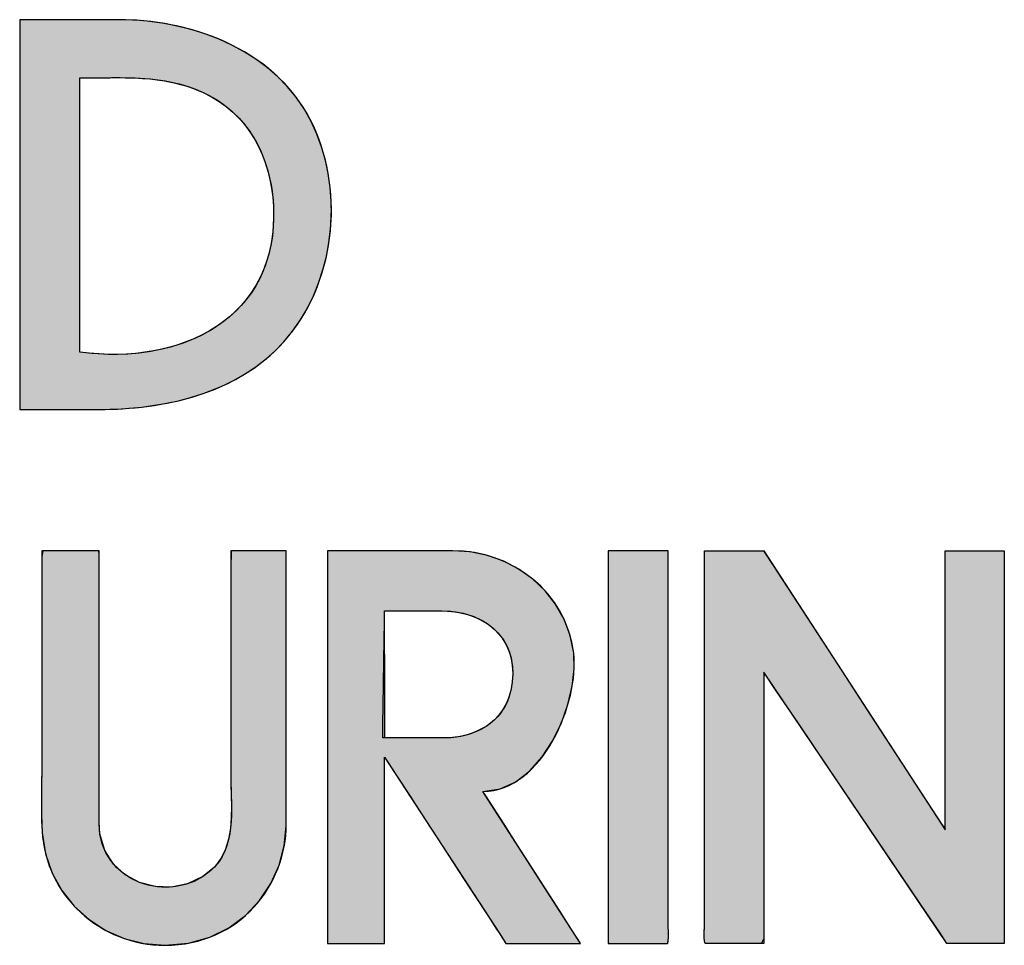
# Model space of a CAD drawing. Header units: inches. Extents: x 0 to 52.8, y -0.2 to 39.5.
# Tile 7 of 17: x 48.9 to 51.1, y 3 to 5. Entities that reach past the tile are written whole.
import ezdxf

# ---------------------------------------------------------------- set-up
doc = ezdxf.new("R2010")
doc.units = ezdxf.units.IN
doc.header["$MEASUREMENT"] = 0
doc.layers.add('Default', color=7, linetype='Continuous')

# ---------------------------------------------------------------- blocks, each defined once
blk = doc.blocks.new('block_2')
at = {"layer": 'Default', "linetype": 'Continuous'}
for points in [[(0.48348, 0.0069), (0.49641, 0.00805), (0.50815, 0.01135), (0.51863, 0.01652), (0.52775, 0.02332), (0.53543, 0.03147), (0.54159, 0.04072), (0.54614, 0.05081), (0.549, 0.06148), (0.55008, 0.07247), (0.55009, 0.07768), (0.55009, 0.09055), (0.55009, 0.10973), (0.55009, 0.13283), (0.55009, 0.15746), (0.55009, 0.18121), (0.55009, 0.2017), (0.55009, 0.21652), (0.55009, 0.22329), (0.54939, 0.22347), (0.54693, 0.22347), (0.54313, 0.22347), (0.5385, 0.22347), (0.53351, 0.22347), (0.52866, 0.22347), (0.52442, 0.22347), (0.52129, 0.22347), (0.51975, 0.22347), (0.51967, 0.21349), (0.51967, 0.19976), (0.51967, 0.18603), (0.51967, 0.1723), (0.51967, 0.15858), (0.51967, 0.14485), (0.51967, 0.13112), (0.51967, 0.11739), (0.51967, 0.10367), (0.51971, 0.09503), (0.51986, 0.08912), (0.51998, 0.08307), (0.5199, 0.07699), (0.51944, 0.07098), (0.51845, 0.06515), (0.51676, 0.0596), (0.51419, 0.05444), (0.51059, 0.04976), (0.50432, 0.04464), (0.49589, 0.04061), (0.48697, 0.03882), (0.478, 0.03913), (0.46943, 0.04143), (0.46167, 0.04559), (0.45517, 0.05149), (0.45037, 0.059), (0.4477, 0.06799), (0.44729, 0.07457), (0.44729, 0.08377), (0.44729, 0.10038), (0.44729, 0.12199), (0.44729, 0.14623), (0.44729, 0.17067), (0.44729, 0.19294), (0.44729, 0.21064), (0.44729, 0.22137), (0.44715, 0.22347), (0.44538, 0.22347), (0.44202, 0.22347), (0.43757, 0.22347), (0.43252, 0.22347), (0.42737, 0.22347), (0.42264, 0.22347), (0.41883, 0.22347), (0.41642, 0.22347), (0.41585, 0.22011), (0.41585, 0.20779), (0.41585, 0.19546), (0.41585, 0.18314), (0.41585, 0.17082), (0.41585, 0.1585), (0.41585, 0.14618), (0.41585, 0.13386), (0.41585, 0.12154), (0.41585, 0.11062), (0.41582, 0.10604), (0.41577, 0.10144), (0.4157, 0.09683), (0.41563, 0.09222), (0.41559, 0.0876), (0.41559, 0.08299), (0.41564, 0.07838), (0.41577, 0.07379), (0.41603, 0.06855), (0.41788, 0.05716), (0.42156, 0.04656), (0.42688, 0.03691), (0.43368, 0.02834), (0.44176, 0.02101), (0.45097, 0.01505), (0.4611, 0.01062), (0.472, 0.00785)], [(0.75986, 0.22347), (0.75952, 0.22347), (0.75855, 0.22347), (0.75703, 0.22347), (0.75506, 0.22347), (0.75272, 0.22347), (0.75009, 0.22347), (0.74727, 0.22347), (0.74432, 0.22347), (0.74135, 0.22347), (0.73844, 0.22347), (0.73567, 0.22347), (0.73313, 0.22347), (0.7309, 0.22347), (0.72907, 0.22347), (0.72773, 0.22347), (0.72696, 0.22347), (0.72681, 0.22321), (0.72681, 0.21955), (0.72681, 0.21198), (0.72681, 0.20106), (0.72681, 0.18734), (0.72681, 0.17139), (0.72681, 0.15376), (0.72681, 0.13502), (0.72681, 0.11571), (0.72681, 0.09641), (0.72681, 0.07766), (0.72681, 0.06004), (0.72681, 0.04409), (0.72681, 0.03037), (0.72681, 0.01944), (0.72681, 0.01187), (0.72681, 0.00821), (0.72811, 0.00795), (0.73007, 0.00795), (0.73203, 0.00795), (0.734, 0.00795), (0.73596, 0.00795), (0.73792, 0.00795), (0.73988, 0.00795), (0.74184, 0.00795), (0.7438, 0.00795), (0.74576, 0.00795), (0.74772, 0.00795), (0.74968, 0.00795), (0.75164, 0.00795), (0.75361, 0.00795), (0.75557, 0.00795), (0.75753, 0.00795), (0.75949, 0.00795), (0.75963, 0.00806), (0.75974, 0.00834), (0.75982, 0.00879), (0.75989, 0.00937), (0.75993, 0.01007), (0.75996, 0.01085), (0.75998, 0.01171), (0.75998, 0.0126), (0.75998, 0.01352), (0.75997, 0.01443), (0.75995, 0.01531), (0.75993, 0.01614), (0.75991, 0.01689), (0.75989, 0.01755), (0.75987, 0.01808), (0.75986, 0.01846), (0.75986, 0.02007), (0.75986, 0.02442), (0.75986, 0.02876), (0.75986, 0.03311), (0.75986, 0.03745), (0.75986, 0.0418), (0.75986, 0.04614), (0.75986, 0.05049), (0.75986, 0.05483), (0.75986, 0.05918), (0.75986, 0.06352), (0.75986, 0.06787), (0.75986, 0.07222), (0.75986, 0.07656), (0.75986, 0.08091), (0.75986, 0.08525), (0.75986, 0.0896), (0.75986, 0.09634), (0.75986, 0.10429), (0.75986, 0.11223), (0.75986, 0.12018), (0.75986, 0.12812), (0.75986, 0.13607), (0.75986, 0.14401), (0.75986, 0.15196), (0.75986, 0.1599), (0.75986, 0.16785), (0.75986, 0.17579), (0.75986, 0.18374), (0.75986, 0.19168), (0.75986, 0.19963), (0.75986, 0.20758), (0.75986, 0.21552)], [(0.77977, 0.22347), (0.77977, 0.20757), (0.77977, 0.19168), (0.77977, 0.17579), (0.77977, 0.1599), (0.77977, 0.144), (0.77977, 0.12811), (0.77977, 0.11222), (0.77977, 0.09633), (0.77977, 0.08524), (0.77977, 0.07655), (0.77977, 0.06786), (0.77977, 0.05917), (0.77977, 0.05048), (0.77977, 0.04179), (0.77977, 0.03309), (0.77977, 0.0244), (0.77977, 0.01844), (0.77975, 0.01753), (0.77971, 0.01613), (0.77967, 0.01442), (0.77966, 0.01259), (0.77969, 0.01084), (0.77976, 0.00935), (0.77991, 0.00832), (0.78015, 0.00793), (0.78401, 0.00793), (0.78787, 0.00793), (0.79172, 0.00793), (0.79558, 0.00793), (0.79944, 0.00793), (0.8033, 0.00793), (0.80716, 0.00793), (0.81102, 0.00793), (0.81231, 0.01064), (0.81231, 0.02342), (0.81231, 0.04392), (0.81231, 0.06906), (0.81231, 0.09574), (0.81231, 0.12087), (0.81231, 0.14137), (0.81231, 0.15415), (0.81278, 0.15616), (0.81922, 0.14664), (0.83157, 0.12837), (0.84775, 0.10444), (0.86566, 0.07793), (0.88323, 0.05194), (0.89837, 0.02955), (0.90898, 0.01385), (0.91298, 0.00793), (0.91423, 0.00793), (0.91755, 0.00793), (0.92228, 0.00793), (0.92777, 0.00793), (0.93338, 0.00793), (0.93844, 0.00793), (0.9423, 0.00793), (0.94431, 0.00793), (0.94446, 0.01185), (0.94446, 0.03035), (0.94446, 0.06002), (0.94446, 0.0964), (0.94446, 0.13501), (0.94446, 0.17138), (0.94446, 0.20105), (0.94446, 0.21955), (0.94431, 0.22347), (0.94222, 0.22347), (0.93823, 0.22347), (0.933, 0.22347), (0.92721, 0.22347), (0.92152, 0.22347), (0.91663, 0.22347), (0.9132, 0.22347), (0.91191, 0.22347), (0.91191, 0.21738), (0.91191, 0.20124), (0.91191, 0.17823), (0.91191, 0.1515), (0.91191, 0.12425), (0.91191, 0.09964), (0.91191, 0.08086), (0.91191, 0.07107), (0.9101, 0.07314), (0.90155, 0.08628), (0.88784, 0.10736), (0.87103, 0.1332), (0.85319, 0.16063), (0.83638, 0.18647), (0.82267, 0.20755), (0.81412, 0.22069), (0.81216, 0.22347), (0.81008, 0.22347), (0.80609, 0.22347), (0.80086, 0.22347), (0.79507, 0.22347), (0.78939, 0.22347), (0.78449, 0.22347), (0.78106, 0.22347)]]:
    blk.add_hatch(color=7, dxfattribs=at).paths.add_polyline_path(points)
h = blk.add_hatch(color=7, dxfattribs=at)
edge = h.paths.add_edge_path()
edge.add_spline(control_points=[(0.65814, 0.09132), (0.69081, 0.09132), (0.7112, 0.14076), (0.70795, 0.16715), (0.70388, 0.20069), (0.67434, 0.22347), (0.64133, 0.22347)], knot_values=[0, 0, 0, 0, 0.5, 0.5, 0.5, 1, 1, 1, 1], degree=3, periodic=0)
edge.add_spline(control_points=[(0.64133, 0.22347), (0.64133, 0.22347), (0.57265, 0.22347), (0.57265, 0.22347)], knot_values=[0, 0, 0, 0, 1, 1, 1, 1], degree=3, periodic=0)
edge.add_spline(control_points=[(0.57265, 0.22347), (0.57265, 0.22347), (0.57265, 0.00793), (0.57265, 0.00793)], knot_values=[0, 0, 0, 0, 1, 1, 1, 1], degree=3, periodic=0)
edge.add_spline(control_points=[(0.57265, 0.00793), (0.57265, 0.00793), (0.60413, 0.00793), (0.60413, 0.00793)], knot_values=[0, 0, 0, 0, 1, 1, 1, 1], degree=3, periodic=0)
edge.add_spline(control_points=[(0.60413, 0.00793), (0.60413, 0.00793), (0.60413, 0.11018), (0.60413, 0.11018)], knot_values=[0, 0, 0, 0, 1, 1, 1, 1], degree=3, periodic=0)
edge.add_spline(control_points=[(0.60413, 0.11018), (0.60413, 0.11018), (0.66732, 0.01311), (0.66732, 0.01311)], knot_values=[0, 0, 0, 0, 1, 1, 1, 1], degree=3, periodic=0)
edge.add_spline(control_points=[(0.66732, 0.01311), (0.66732, 0.01311), (0.67068, 0.00793), (0.67068, 0.00793)], knot_values=[0, 0, 0, 0, 1, 1, 1, 1], degree=3, periodic=0)
edge.add_spline(control_points=[(0.67068, 0.00793), (0.67068, 0.00793), (0.71164, 0.00793), (0.71164, 0.00793)], knot_values=[0, 0, 0, 0, 1, 1, 1, 1], degree=3, periodic=0)
edge.add_spline(control_points=[(0.71164, 0.00793), (0.71164, 0.00793), (0.65814, 0.09132), (0.65814, 0.09132)], knot_values=[0, 0, 0, 0, 1, 1, 1, 1], degree=3, periodic=0)
edge = h.paths.add_edge_path()
edge.add_spline(control_points=[(0.63555, 0.19042), (0.63555, 0.19042), (0.60413, 0.19042), (0.60413, 0.19042)], knot_values=[0, 0, 0, 0, 1, 1, 1, 1], degree=3, periodic=0)
edge.add_spline(control_points=[(0.60413, 0.19042), (0.60413, 0.19042), (0.60414, 0.1437), (0.60415, 0.12067)], knot_values=[0, 0, 0, 0, 1, 1, 1, 1], degree=3, periodic=0)
edge.add_spline(control_points=[(0.60415, 0.12067), (0.60992, 0.12067), (0.63661, 0.12067), (0.63661, 0.12067)], knot_values=[0, 0, 0, 0, 1, 1, 1, 1], degree=3, periodic=0)
edge.add_spline(control_points=[(0.63661, 0.12067), (0.65344, 0.12067), (0.66945, 0.12906), (0.67333, 0.14655), (0.67333, 0.14656), (0.67334, 0.14656), (0.67334, 0.14657), (0.67919, 0.17309), (0.66128, 0.19042), (0.63555, 0.19042)], knot_values=[0, 0, 0, 0, 0.333333, 0.333333, 0.333333, 0.666667, 0.666667, 0.666667, 1, 1, 1, 1], degree=3, periodic=0)
at = {"layer": 'Default', "color": 7, "linetype": 'Continuous'}
for points in [[(0.48348, 0.0069), (0.49641, 0.00805), (0.50815, 0.01135), (0.51863, 0.01652), (0.52775, 0.02332), (0.53543, 0.03147), (0.54159, 0.04072), (0.54614, 0.05081), (0.549, 0.06148), (0.55008, 0.07247), (0.55009, 0.07768), (0.55009, 0.09055), (0.55009, 0.10973), (0.55009, 0.13283), (0.55009, 0.15746), (0.55009, 0.18121), (0.55009, 0.2017), (0.55009, 0.21652), (0.55009, 0.22329), (0.54939, 0.22347), (0.54693, 0.22347), (0.54313, 0.22347), (0.5385, 0.22347), (0.53351, 0.22347), (0.52866, 0.22347), (0.52442, 0.22347), (0.52129, 0.22347), (0.51975, 0.22347), (0.51967, 0.21349), (0.51967, 0.19976), (0.51967, 0.18603), (0.51967, 0.1723), (0.51967, 0.15858), (0.51967, 0.14485), (0.51967, 0.13112), (0.51967, 0.11739), (0.51967, 0.10367), (0.51971, 0.09503), (0.51986, 0.08912), (0.51998, 0.08307), (0.5199, 0.07699), (0.51944, 0.07098), (0.51845, 0.06515), (0.51676, 0.0596), (0.51419, 0.05444), (0.51059, 0.04976), (0.50432, 0.04464), (0.49589, 0.04061), (0.48697, 0.03882), (0.478, 0.03913), (0.46943, 0.04143), (0.46167, 0.04559), (0.45517, 0.05149), (0.45037, 0.059), (0.4477, 0.06799), (0.44729, 0.07457), (0.44729, 0.08377), (0.44729, 0.10038), (0.44729, 0.12199), (0.44729, 0.14623), (0.44729, 0.17067), (0.44729, 0.19294), (0.44729, 0.21064), (0.44729, 0.22137), (0.44715, 0.22347), (0.44538, 0.22347), (0.44202, 0.22347), (0.43757, 0.22347), (0.43252, 0.22347), (0.42737, 0.22347), (0.42264, 0.22347), (0.41883, 0.22347), (0.41642, 0.22347), (0.41585, 0.22011), (0.41585, 0.20779), (0.41585, 0.19546), (0.41585, 0.18314), (0.41585, 0.17082), (0.41585, 0.1585), (0.41585, 0.14618), (0.41585, 0.13386), (0.41585, 0.12154), (0.41585, 0.11062), (0.41582, 0.10604), (0.41577, 0.10144), (0.4157, 0.09683), (0.41563, 0.09222), (0.41559, 0.0876), (0.41559, 0.08299), (0.41564, 0.07838), (0.41577, 0.07379), (0.41603, 0.06855), (0.41788, 0.05716), (0.42156, 0.04656), (0.42688, 0.03691), (0.43368, 0.02834), (0.44176, 0.02101), (0.45097, 0.01505), (0.4611, 0.01062), (0.472, 0.00785), (0.48348, 0.0069)], [(0.65814, 0.09132), (0.66756, 0.09273), (0.67617, 0.09667), (0.68392, 0.10271), (0.69072, 0.11041), (0.69651, 0.11934), (0.70123, 0.12906), (0.7048, 0.13913), (0.70715, 0.14913), (0.70823, 0.15861), (0.70795, 0.16715), (0.70599, 0.17688), (0.70263, 0.18589), (0.69801, 0.19411), (0.69225, 0.20146), (0.6855, 0.20789), (0.67787, 0.2133), (0.66951, 0.21764), (0.66055, 0.22083), (0.65111, 0.2228), (0.64133, 0.22347), (0.63941, 0.22347), (0.63419, 0.22347), (0.62649, 0.22347), (0.61715, 0.22347), (0.60699, 0.22347), (0.59682, 0.22347), (0.58748, 0.22347), (0.57979, 0.22347), (0.57457, 0.22347), (0.57265, 0.22347), (0.57265, 0.21744), (0.57265, 0.20105), (0.57265, 0.17691), (0.57265, 0.1476), (0.57265, 0.1157), (0.57265, 0.0838), (0.57265, 0.05449), (0.57265, 0.03035), (0.57265, 0.01397), (0.57265, 0.00793), (0.57353, 0.00793), (0.57592, 0.00793), (0.57945, 0.00793), (0.58373, 0.00793), (0.58839, 0.00793), (0.59304, 0.00793), (0.59733, 0.00793), (0.60085, 0.00793), (0.60324, 0.00793), (0.60413, 0.00793), (0.60413, 0.0108), (0.60413, 0.01857), (0.60413, 0.03002), (0.60413, 0.04392), (0.60413, 0.05905), (0.60413, 0.07419), (0.60413, 0.08809), (0.60413, 0.09954), (0.60413, 0.10731), (0.60413, 0.11018), (0.6059, 0.10746), (0.6107, 0.10008), (0.61778, 0.08921), (0.62637, 0.07601), (0.63572, 0.06164), (0.64507, 0.04728), (0.65367, 0.03408), (0.66075, 0.0232), (0.66555, 0.01583), (0.66732, 0.01311), (0.66741, 0.01296), (0.66767, 0.01257), (0.66804, 0.01199), (0.6685, 0.01129), (0.669, 0.01052), (0.6695, 0.00976), (0.66995, 0.00905), (0.67033, 0.00847), (0.67059, 0.00808), (0.67068, 0.00793), (0.67183, 0.00793), (0.67494, 0.00793), (0.67953, 0.00793), (0.6851, 0.00793), (0.69116, 0.00793), (0.69722, 0.00793), (0.7028, 0.00793), (0.70738, 0.00793), (0.7105, 0.00793), (0.71164, 0.00793), (0.71014, 0.01027), (0.70608, 0.01661), (0.70009, 0.02594), (0.69281, 0.03728), (0.68489, 0.04962), (0.67697, 0.06197), (0.66969, 0.07331), (0.6637, 0.08264), (0.65963, 0.08898), (0.65814, 0.09132)], [(0.75986, 0.22347), (0.75952, 0.22347), (0.75855, 0.22347), (0.75703, 0.22347), (0.75506, 0.22347), (0.75272, 0.22347), (0.75009, 0.22347), (0.74727, 0.22347), (0.74432, 0.22347), (0.74135, 0.22347), (0.73844, 0.22347), (0.73567, 0.22347), (0.73313, 0.22347), (0.7309, 0.22347), (0.72907, 0.22347), (0.72773, 0.22347), (0.72696, 0.22347), (0.72681, 0.22321), (0.72681, 0.21955), (0.72681, 0.21198), (0.72681, 0.20106), (0.72681, 0.18734), (0.72681, 0.17139), (0.72681, 0.15376), (0.72681, 0.13502), (0.72681, 0.11571), (0.72681, 0.09641), (0.72681, 0.07766), (0.72681, 0.06004), (0.72681, 0.04409), (0.72681, 0.03037), (0.72681, 0.01944), (0.72681, 0.01187), (0.72681, 0.00821), (0.72811, 0.00795), (0.73007, 0.00795), (0.73203, 0.00795), (0.734, 0.00795), (0.73596, 0.00795), (0.73792, 0.00795), (0.73988, 0.00795), (0.74184, 0.00795), (0.7438, 0.00795), (0.74576, 0.00795), (0.74772, 0.00795), (0.74968, 0.00795), (0.75164, 0.00795), (0.75361, 0.00795), (0.75557, 0.00795), (0.75753, 0.00795), (0.75949, 0.00795), (0.75963, 0.00806), (0.75974, 0.00834), (0.75982, 0.00879), (0.75989, 0.00937), (0.75993, 0.01007), (0.75996, 0.01085), (0.75998, 0.01171), (0.75998, 0.0126), (0.75998, 0.01352), (0.75997, 0.01443), (0.75995, 0.01531), (0.75993, 0.01614), (0.75991, 0.01689), (0.75989, 0.01755), (0.75987, 0.01808), (0.75986, 0.01846), (0.75986, 0.02007), (0.75986, 0.02442), (0.75986, 0.02876), (0.75986, 0.03311), (0.75986, 0.03745), (0.75986, 0.0418), (0.75986, 0.04614), (0.75986, 0.05049), (0.75986, 0.05483), (0.75986, 0.05918), (0.75986, 0.06352), (0.75986, 0.06787), (0.75986, 0.07222), (0.75986, 0.07656), (0.75986, 0.08091), (0.75986, 0.08525), (0.75986, 0.0896), (0.75986, 0.09634), (0.75986, 0.10429), (0.75986, 0.11223), (0.75986, 0.12018), (0.75986, 0.12812), (0.75986, 0.13607), (0.75986, 0.14401), (0.75986, 0.15196), (0.75986, 0.1599), (0.75986, 0.16785), (0.75986, 0.17579), (0.75986, 0.18374), (0.75986, 0.19168), (0.75986, 0.19963), (0.75986, 0.20758), (0.75986, 0.21552), (0.75986, 0.22347)], [(0.77977, 0.22347), (0.78106, 0.22347), (0.78449, 0.22347), (0.78939, 0.22347), (0.79507, 0.22347), (0.80086, 0.22347), (0.80609, 0.22347), (0.81008, 0.22347), (0.81216, 0.22347), (0.81412, 0.22069), (0.82267, 0.20755), (0.83638, 0.18647), (0.85319, 0.16063), (0.87103, 0.1332), (0.88784, 0.10736), (0.90155, 0.08628), (0.9101, 0.07314), (0.91191, 0.07107), (0.91191, 0.08086), (0.91191, 0.09964), (0.91191, 0.12425), (0.91191, 0.1515), (0.91191, 0.17823), (0.91191, 0.20124), (0.91191, 0.21738), (0.91191, 0.22347), (0.9132, 0.22347), (0.91663, 0.22347), (0.92152, 0.22347), (0.92721, 0.22347), (0.933, 0.22347), (0.93823, 0.22347), (0.94222, 0.22347), (0.94431, 0.22347), (0.94446, 0.21955), (0.94446, 0.20105), (0.94446, 0.17138), (0.94446, 0.13501), (0.94446, 0.0964), (0.94446, 0.06002), (0.94446, 0.03035), (0.94446, 0.01185), (0.94431, 0.00793), (0.9423, 0.00793), (0.93844, 0.00793), (0.93338, 0.00793), (0.92777, 0.00793), (0.92228, 0.00793), (0.91755, 0.00793), (0.91423, 0.00793), (0.91298, 0.00793), (0.90898, 0.01385), (0.89837, 0.02955), (0.88323, 0.05194), (0.86566, 0.07793), (0.84775, 0.10444), (0.83157, 0.12837), (0.81922, 0.14664), (0.81278, 0.15616), (0.81231, 0.15415), (0.81231, 0.14137), (0.81231, 0.12087), (0.81231, 0.09574), (0.81231, 0.06906), (0.81231, 0.04392), (0.81231, 0.02342), (0.81231, 0.01064), (0.81102, 0.00793), (0.80716, 0.00793), (0.8033, 0.00793), (0.79944, 0.00793), (0.79558, 0.00793), (0.79172, 0.00793), (0.78787, 0.00793), (0.78401, 0.00793), (0.78015, 0.00793), (0.77991, 0.00832), (0.77976, 0.00935), (0.77969, 0.01084), (0.77966, 0.01259), (0.77967, 0.01442), (0.77971, 0.01613), (0.77975, 0.01753), (0.77977, 0.01844), (0.77977, 0.0244), (0.77977, 0.03309), (0.77977, 0.04179), (0.77977, 0.05048), (0.77977, 0.05917), (0.77977, 0.06786), (0.77977, 0.07655), (0.77977, 0.08524), (0.77977, 0.09633), (0.77977, 0.11222), (0.77977, 0.12811), (0.77977, 0.144), (0.77977, 0.1599), (0.77977, 0.17579), (0.77977, 0.19168), (0.77977, 0.20757), (0.77977, 0.22347)], [(0.60305, 0.12067), (0.60307, 0.1214), (0.6031, 0.12345), (0.60315, 0.12664), (0.60321, 0.1308), (0.60329, 0.13574), (0.60337, 0.14128), (0.60346, 0.14725), (0.60356, 0.15345), (0.60365, 0.15972), (0.60375, 0.16587), (0.60384, 0.17171), (0.60392, 0.17707), (0.60399, 0.18177), (0.60405, 0.18563), (0.6041, 0.18846), (0.60412, 0.19009), (0.60416, 0.19042), (0.6047, 0.19042), (0.6058, 0.19042), (0.60739, 0.19042), (0.60939, 0.19042), (0.61172, 0.19042), (0.61429, 0.19042), (0.61702, 0.19042), (0.61984, 0.19042), (0.62265, 0.19042), (0.62539, 0.19042), (0.62796, 0.19042), (0.63028, 0.19042), (0.63228, 0.19042), (0.63388, 0.19042), (0.63498, 0.19042), (0.63552, 0.19042), (0.6386, 0.19033), (0.64302, 0.1899), (0.64724, 0.18912), (0.65123, 0.18799), (0.65498, 0.18652), (0.65846, 0.18473), (0.66165, 0.18262), (0.66454, 0.18021), (0.6671, 0.1775), (0.66932, 0.17452), (0.67116, 0.17126), (0.67262, 0.16774), (0.67367, 0.16396), (0.67428, 0.15995), (0.67445, 0.15571), (0.67414, 0.15124), (0.67334, 0.14657), (0.67334, 0.14657), (0.67334, 0.14657), (0.67334, 0.14657), (0.67334, 0.14656), (0.67334, 0.14656), (0.67334, 0.14656), (0.67333, 0.14656), (0.67333, 0.14656), (0.67333, 0.14656), (0.67333, 0.14656), (0.67333, 0.14656), (0.67333, 0.14655), (0.67333, 0.14655), (0.67333, 0.14655), (0.67333, 0.14655), (0.67333, 0.14655), (0.67308, 0.14551), (0.67217, 0.14252), (0.67102, 0.13974), (0.66963, 0.13714), (0.66804, 0.13474), (0.66625, 0.13253), (0.66427, 0.13052), (0.66213, 0.12869), (0.65983, 0.12705), (0.65739, 0.12561), (0.65482, 0.12435), (0.65214, 0.12327), (0.64937, 0.12239), (0.64652, 0.12169), (0.6436, 0.12117), (0.64063, 0.12083), (0.63762, 0.12068), (0.63645, 0.12067), (0.63567, 0.12067), (0.63431, 0.12067), (0.63245, 0.12067), (0.63019, 0.12067), (0.62761, 0.12067), (0.6248, 0.12067), (0.62184, 0.12067), (0.61883, 0.12067), (0.61584, 0.12067), (0.61297, 0.12067), (0.6103, 0.12067), (0.60793, 0.12067), (0.60592, 0.12067), (0.60439, 0.12067), (0.6034, 0.12067), (0.60305, 0.12067)]]:
    blk.add_lwpolyline(points, close=True, dxfattribs=at)
for points, knots in [([(0.41585, 0.22347), (0.41585, 0.18612), (0.41585, 0.14879), (0.41585, 0.11146), (0.41585, 0.09759), (0.41517, 0.08349), (0.41596, 0.06962), (0.41806, 0.03386), (0.448, 0.0069), (0.48348, 0.0069)], [0, 0, 0, 0, 0.333333, 0.333333, 0.333333, 0.666667, 0.666667, 0.666667, 1, 1, 1, 1]), ([(0.51967, 0.22347), (0.51967, 0.18187), (0.51967, 0.14027), (0.51967, 0.09867), (0.51967, 0.08159), (0.52294, 0.0603), (0.50856, 0.04782), (0.48589, 0.02815), (0.44729, 0.0419), (0.44729, 0.07348)], [0, 0, 0, 0, 0.333333, 0.333333, 0.333333, 0.666667, 0.666667, 0.666667, 1, 1, 1, 1]), ([(0.65814, 0.09132), (0.69081, 0.09132), (0.7112, 0.14076), (0.70795, 0.16715), (0.70388, 0.20069), (0.67434, 0.22347), (0.64133, 0.22347)], [0, 0, 0, 0, 0.5, 0.5, 0.5, 1, 1, 1, 1]), ([(0.72681, 0.00795), (0.7377, 0.00795), (0.74859, 0.00795), (0.75949, 0.00795), (0.76031, 0.00795), (0.75986, 0.01761), (0.75986, 0.01862), (0.75986, 0.04276), (0.75986, 0.06691), (0.75986, 0.09104), (0.75986, 0.13519), (0.75986, 0.17931), (0.75986, 0.22347)], [0, 0, 0, 0, 0.25, 0.25, 0.25, 0.5, 0.5, 0.5, 0.75, 0.75, 0.75, 1, 1, 1, 1]), ([(0.81231, 0.00793), (0.80158, 0.00793), (0.79087, 0.00793), (0.78015, 0.00793), (0.77935, 0.00793), (0.77977, 0.01761), (0.77977, 0.0186), (0.77977, 0.04275), (0.77977, 0.0669), (0.77977, 0.09103), (0.77977, 0.13518), (0.77977, 0.17931), (0.77977, 0.22347)], [0, 0, 0, 0, 0.25, 0.25, 0.25, 0.5, 0.5, 0.5, 0.75, 0.75, 0.75, 1, 1, 1, 1]), ([(0.63555, 0.19042), (0.66128, 0.19042), (0.67919, 0.17309), (0.67334, 0.14657), (0.67334, 0.14656), (0.67333, 0.14656), (0.67333, 0.14655), (0.66945, 0.12906), (0.65344, 0.12067), (0.63661, 0.12067)], [0, 0, 0, 0, 0.333333, 0.333333, 0.333333, 0.666667, 0.666667, 0.666667, 1, 1, 1, 1])]:
    blk.add_open_spline(points, degree=3, knots=knots, dxfattribs=at)
for points in [[(0.44729, 0.22347), (0.44729, 0.22347), (0.41585, 0.22347), (0.41585, 0.22347)], [(0.44729, 0.07348), (0.44729, 0.07348), (0.44729, 0.22347), (0.44729, 0.22347)], [(0.55009, 0.22347), (0.55009, 0.22347), (0.51967, 0.22347), (0.51967, 0.22347)], [(0.55009, 0.07348), (0.55009, 0.07348), (0.55009, 0.22347), (0.55009, 0.22347)], [(0.64133, 0.22347), (0.64133, 0.22347), (0.57265, 0.22347), (0.57265, 0.22347)], [(0.57265, 0.22347), (0.57265, 0.22347), (0.57265, 0.00793), (0.57265, 0.00793)], [(0.75986, 0.22347), (0.75986, 0.22347), (0.72681, 0.22347), (0.72681, 0.22347)], [(0.72681, 0.22347), (0.72681, 0.22347), (0.72681, 0.00795), (0.72681, 0.00795)], [(0.77977, 0.22347), (0.77977, 0.22347), (0.81231, 0.22347), (0.81231, 0.22347)], [(0.81231, 0.22347), (0.81231, 0.22347), (0.91191, 0.07035), (0.91191, 0.07035)], [(0.91191, 0.07035), (0.91191, 0.07035), (0.91191, 0.22347), (0.91191, 0.22347)], [(0.91191, 0.22347), (0.91191, 0.22347), (0.94446, 0.22347), (0.94446, 0.22347)], [(0.94446, 0.22347), (0.94446, 0.22347), (0.94446, 0.00793), (0.94446, 0.00793)], [(0.60415, 0.12067), (0.60414, 0.1437), (0.60413, 0.19042), (0.60413, 0.19042)], [(0.60413, 0.19042), (0.60413, 0.19042), (0.63555, 0.19042), (0.63555, 0.19042)], [(0.91298, 0.00793), (0.91298, 0.00793), (0.81231, 0.15686), (0.81231, 0.15686)], [(0.81231, 0.15686), (0.81231, 0.15686), (0.81231, 0.00793), (0.81231, 0.00793)], [(0.63661, 0.12067), (0.63661, 0.12067), (0.60992, 0.12067), (0.60415, 0.12067)], [(0.60413, 0.00793), (0.60413, 0.00793), (0.60413, 0.11018), (0.60413, 0.11018)], [(0.60413, 0.11018), (0.60413, 0.11018), (0.66732, 0.01311), (0.66732, 0.01311)], [(0.71164, 0.00793), (0.71164, 0.00793), (0.65814, 0.09132), (0.65814, 0.09132)], [(0.48348, 0.0069), (0.52437, 0.0069), (0.55009, 0.03994), (0.55009, 0.07348)], [(0.66732, 0.01311), (0.66732, 0.01311), (0.67068, 0.00793), (0.67068, 0.00793)], [(0.57265, 0.00793), (0.57265, 0.00793), (0.60413, 0.00793), (0.60413, 0.00793)], [(0.67068, 0.00793), (0.67068, 0.00793), (0.71164, 0.00793), (0.71164, 0.00793)], [(0.94446, 0.00793), (0.94446, 0.00793), (0.91298, 0.00793), (0.91298, 0.00793)]]:
    blk.add_open_spline(points, degree=3, dxfattribs=at)
blk = doc.blocks.new('Block1')
at = {"layer": 'Default', "linetype": 'Continuous'}
h = blk.add_hatch(color=7, dxfattribs=at)
h.paths.add_polyline_path([(2.6417, 1.03775), (2.64647, 1.04355), (2.65077, 1.04971), (2.65458, 1.05619), (2.65792, 1.06295), (2.66077, 1.06996), (2.66314, 1.07717), (2.66503, 1.08454), (2.66642, 1.09204), (2.66733, 1.09962), (2.66775, 1.10725), (2.66768, 1.11488), (2.66711, 1.12247), (2.66604, 1.12999), (2.66448, 1.13739), (2.66242, 1.14464), (2.65986, 1.15169), (2.65671, 1.15867), (2.65285, 1.16555), (2.64845, 1.17195), (2.64356, 1.17788), (2.63821, 1.18333), (2.63245, 1.18832), (2.62632, 1.19285), (2.61985, 1.19693), (2.61308, 1.20057), (2.60606, 1.20377), (2.59883, 1.20653), (2.59143, 1.20888), (2.58388, 1.2108), (2.57625, 1.21232), (2.56856, 1.21343), (2.56085, 1.21414), (2.55317, 1.21446), (2.55037, 1.21448), (2.54911, 1.21448), (2.54692, 1.21448), (2.54393, 1.21448), (2.54029, 1.21448), (2.53613, 1.21448), (2.5316, 1.21448), (2.52684, 1.21448), (2.52199, 1.21448), (2.51718, 1.21448), (2.51256, 1.21448), (2.50826, 1.21448), (2.50443, 1.21448), (2.50121, 1.21448), (2.49874, 1.21448), (2.49715, 1.21448), (2.49659, 1.21448), (2.49659, 1.21227), (2.49659, 1.20598), (2.49659, 1.19618), (2.49659, 1.18343), (2.49659, 1.16827), (2.49659, 1.15127), (2.49659, 1.13296), (2.49659, 1.11393), (2.49659, 1.0947), (2.49659, 1.07585), (2.49659, 1.05792), (2.49659, 1.04146), (2.49659, 1.02704), (2.49659, 1.01521), (2.49659, 1.00653), (2.49659, 1.00154), (2.49664, 1.00054), (2.49736, 1.00054), (2.49885, 1.00054), (2.50101, 1.00054), (2.50371, 1.00054), (2.50685, 1.00054), (2.51033, 1.00054), (2.51402, 1.00054), (2.51783, 1.00054), (2.52163, 1.00054), (2.52533, 1.00054), (2.5288, 1.00054), (2.53195, 1.00054), (2.53465, 1.00054), (2.5368, 1.00054), (2.5383, 1.00054), (2.53902, 1.00054), (2.54352, 1.00058), (2.55024, 1.0008), (2.55698, 1.00124), (2.56373, 1.0019), (2.57046, 1.0028), (2.57715, 1.00395), (2.58378, 1.00538), (2.59032, 1.00709), (2.59676, 1.00909), (2.60306, 1.01142), (2.60922, 1.01407), (2.6152, 1.01707), (2.62098, 1.02042), (2.62654, 1.02416), (2.63187, 1.02828), (2.63693, 1.03281)])
h.paths.add_polyline_path([(2.52963, 1.1825), (2.52963, 1.18179), (2.52963, 1.17976), (2.52963, 1.17651), (2.52963, 1.17217), (2.52963, 1.16685), (2.52963, 1.16065), (2.52963, 1.15371), (2.52963, 1.14613), (2.52963, 1.13803), (2.52963, 1.12953), (2.52963, 1.12073), (2.52963, 1.11177), (2.52963, 1.10274), (2.52963, 1.09378), (2.52963, 1.08498), (2.52963, 1.07648), (2.52963, 1.06838), (2.52963, 1.0608), (2.52963, 1.05386), (2.52963, 1.04767), (2.52963, 1.04234), (2.52963, 1.038), (2.52963, 1.03475), (2.52963, 1.03272), (2.52963, 1.03202), (2.53628, 1.03128), (2.54289, 1.03086), (2.54944, 1.03077), (2.55591, 1.03099), (2.56228, 1.03154), (2.56854, 1.03242), (2.57464, 1.03361), (2.58059, 1.03514), (2.58635, 1.03699), (2.5919, 1.03918), (2.59722, 1.04169), (2.6023, 1.04453), (2.6071, 1.04771), (2.61161, 1.05122), (2.61581, 1.05506), (2.61968, 1.05924), (2.62319, 1.06376), (2.62633, 1.06861), (2.62906, 1.0738), (2.63138, 1.07934), (2.63326, 1.08521), (2.63468, 1.09143), (2.63561, 1.09799), (2.63605, 1.1049), (2.63595, 1.11216), (2.63574, 1.11534), (2.63543, 1.11849), (2.635, 1.12162), (2.63447, 1.12471), (2.63383, 1.12776), (2.63308, 1.13077), (2.63222, 1.13374), (2.63125, 1.13666), (2.63017, 1.13952), (2.62898, 1.14232), (2.62767, 1.14506), (2.62625, 1.14773), (2.62472, 1.15033), (2.62308, 1.15286), (2.62132, 1.15531), (2.61945, 1.15767), (2.61746, 1.15995), (2.61535, 1.16213), (2.61313, 1.16422), (2.61079, 1.16621), (2.60834, 1.16809), (2.60576, 1.16987), (2.60307, 1.17153), (2.60026, 1.17308), (2.59732, 1.17451), (2.59469, 1.17566), (2.59205, 1.1767), (2.5894, 1.17764), (2.58675, 1.17847), (2.58409, 1.17921), (2.58143, 1.17987), (2.57876, 1.18043), (2.57609, 1.18092), (2.57342, 1.18133), (2.57073, 1.18168), (2.56804, 1.18197), (2.56535, 1.18219), (2.56264, 1.18237), (2.55993, 1.1825), (2.55722, 1.18259), (2.55449, 1.18265), (2.55176, 1.18267), (2.54902, 1.18268), (2.54628, 1.18266), (2.54352, 1.18263), (2.54076, 1.1826), (2.53799, 1.18256), (2.53521, 1.18253), (2.53243, 1.1825)])
at = {"layer": 'Default', "color": 7, "linetype": 'Continuous'}
for points in [[(2.6417, 1.03775), (2.64647, 1.04355), (2.65077, 1.04971), (2.65458, 1.05619), (2.65792, 1.06295), (2.66077, 1.06996), (2.66314, 1.07717), (2.66503, 1.08454), (2.66642, 1.09204), (2.66733, 1.09962), (2.66775, 1.10725), (2.66768, 1.11488), (2.66711, 1.12247), (2.66604, 1.12999), (2.66448, 1.13739), (2.66242, 1.14464), (2.65986, 1.15169), (2.65671, 1.15867), (2.65285, 1.16555), (2.64845, 1.17195), (2.64356, 1.17788), (2.63821, 1.18333), (2.63245, 1.18832), (2.62632, 1.19285), (2.61985, 1.19693), (2.61308, 1.20057), (2.60606, 1.20377), (2.59883, 1.20653), (2.59143, 1.20888), (2.58388, 1.2108), (2.57625, 1.21232), (2.56856, 1.21343), (2.56085, 1.21414), (2.55317, 1.21446), (2.55037, 1.21448), (2.54911, 1.21448), (2.54692, 1.21448), (2.54393, 1.21448), (2.54029, 1.21448), (2.53613, 1.21448), (2.5316, 1.21448), (2.52684, 1.21448), (2.52199, 1.21448), (2.51718, 1.21448), (2.51256, 1.21448), (2.50826, 1.21448), (2.50443, 1.21448), (2.50121, 1.21448), (2.49874, 1.21448), (2.49715, 1.21448), (2.49659, 1.21448), (2.49659, 1.21227), (2.49659, 1.20598), (2.49659, 1.19618), (2.49659, 1.18343), (2.49659, 1.16827), (2.49659, 1.15127), (2.49659, 1.13296), (2.49659, 1.11393), (2.49659, 1.0947), (2.49659, 1.07585), (2.49659, 1.05792), (2.49659, 1.04146), (2.49659, 1.02704), (2.49659, 1.01521), (2.49659, 1.00653), (2.49659, 1.00154), (2.49664, 1.00054), (2.49736, 1.00054), (2.49885, 1.00054), (2.50101, 1.00054), (2.50371, 1.00054), (2.50685, 1.00054), (2.51033, 1.00054), (2.51402, 1.00054), (2.51783, 1.00054), (2.52163, 1.00054), (2.52533, 1.00054), (2.5288, 1.00054), (2.53195, 1.00054), (2.53465, 1.00054), (2.5368, 1.00054), (2.5383, 1.00054), (2.53902, 1.00054), (2.54352, 1.00058), (2.55024, 1.0008), (2.55698, 1.00124), (2.56373, 1.0019), (2.57046, 1.0028), (2.57715, 1.00395), (2.58378, 1.00538), (2.59032, 1.00709), (2.59676, 1.00909), (2.60306, 1.01142), (2.60922, 1.01407), (2.6152, 1.01707), (2.62098, 1.02042), (2.62654, 1.02416), (2.63187, 1.02828), (2.63693, 1.03281), (2.6417, 1.03775)], [(2.52963, 1.1825), (2.53243, 1.1825), (2.53521, 1.18253), (2.53799, 1.18256), (2.54076, 1.1826), (2.54352, 1.18263), (2.54628, 1.18266), (2.54902, 1.18268), (2.55176, 1.18267), (2.55449, 1.18265), (2.55722, 1.18259), (2.55993, 1.1825), (2.56264, 1.18237), (2.56535, 1.18219), (2.56804, 1.18197), (2.57073, 1.18168), (2.57342, 1.18133), (2.57609, 1.18092), (2.57876, 1.18043), (2.58143, 1.17987), (2.58409, 1.17921), (2.58675, 1.17847), (2.5894, 1.17764), (2.59205, 1.1767), (2.59469, 1.17566), (2.59732, 1.17451), (2.60026, 1.17308), (2.60307, 1.17153), (2.60576, 1.16987), (2.60834, 1.16809), (2.61079, 1.16621), (2.61313, 1.16422), (2.61535, 1.16213), (2.61746, 1.15995), (2.61945, 1.15767), (2.62132, 1.15531), (2.62308, 1.15286), (2.62472, 1.15033), (2.62625, 1.14773), (2.62767, 1.14506), (2.62898, 1.14232), (2.63017, 1.13952), (2.63125, 1.13666), (2.63222, 1.13374), (2.63308, 1.13077), (2.63383, 1.12776), (2.63447, 1.12471), (2.635, 1.12162), (2.63543, 1.11849), (2.63574, 1.11534), (2.63595, 1.11216), (2.63605, 1.1049), (2.63561, 1.09799), (2.63468, 1.09143), (2.63326, 1.08521), (2.63138, 1.07934), (2.62906, 1.0738), (2.62633, 1.06861), (2.62319, 1.06376), (2.61968, 1.05924), (2.61581, 1.05506), (2.61161, 1.05122), (2.6071, 1.04771), (2.6023, 1.04453), (2.59722, 1.04169), (2.5919, 1.03918), (2.58635, 1.03699), (2.58059, 1.03514), (2.57464, 1.03361), (2.56854, 1.03242), (2.56228, 1.03154), (2.55591, 1.03099), (2.54944, 1.03077), (2.54289, 1.03086), (2.53628, 1.03128), (2.52963, 1.03202), (2.52963, 1.03272), (2.52963, 1.03475), (2.52963, 1.038), (2.52963, 1.04234), (2.52963, 1.04767), (2.52963, 1.05386), (2.52963, 1.0608), (2.52963, 1.06838), (2.52963, 1.07648), (2.52963, 1.08498), (2.52963, 1.09378), (2.52963, 1.10274), (2.52963, 1.11177), (2.52963, 1.12073), (2.52963, 1.12953), (2.52963, 1.13803), (2.52963, 1.14613), (2.52963, 1.15371), (2.52963, 1.16065), (2.52963, 1.16685), (2.52963, 1.17217), (2.52963, 1.17651), (2.52963, 1.17976), (2.52963, 1.18179), (2.52963, 1.1825)]]:
    blk.add_lwpolyline(points, close=True, dxfattribs=at)
for points in [[(2.55063, 1.21448), (2.55063, 1.21448), (2.49659, 1.21448), (2.49659, 1.21448)], [(2.49659, 1.21448), (2.49659, 1.21448), (2.49659, 1.00054), (2.49659, 1.00054)], [(2.52963, 1.03202), (2.52963, 1.03202), (2.52963, 1.1825), (2.52963, 1.1825)], [(2.53907, 1.00054), (2.57606, 1.00054), (2.61601, 1.00907), (2.6417, 1.03775)], [(2.49659, 1.00054), (2.49659, 1.00054), (2.53907, 1.00054), (2.53907, 1.00054)]]:
    blk.add_open_spline(points, degree=3, dxfattribs=at)
for points, knots in [([(2.6417, 1.03775), (2.66952, 1.06887), (2.67537, 1.11862), (2.65787, 1.15626), (2.63904, 1.19678), (2.59301, 1.21448), (2.55063, 1.21448)], [0, 0, 0, 0, 0.5, 0.5, 0.5, 1, 1, 1, 1]), ([(2.52963, 1.1825), (2.55297, 1.1825), (2.57536, 1.1846), (2.59732, 1.17451), (2.62227, 1.16314), (2.63465, 1.13875), (2.63595, 1.11216), (2.63898, 1.05027), (2.58512, 1.02455), (2.52963, 1.03202)], [0, 0, 0, 0, 0.333333, 0.333333, 0.333333, 0.666667, 0.666667, 0.666667, 1, 1, 1, 1])]:
    blk.add_open_spline(points, degree=3, knots=knots, dxfattribs=at)
at = {"layer": 'Default', "color": 7}
blk.add_blockref('block_2', (2.0929, 0.69957), dxfattribs=at)
blk = doc.blocks.new('Block13')
at = {"layer": 'Default', "color": 7}
blk.add_blockref('Block1', (0.03706, 0.08409), dxfattribs=at)
blk = doc.blocks.new('Block11')
at = {"layer": 'Default', "color": 7}
blk.add_blockref('Block13', (0, 0), dxfattribs=at)
blk = doc.blocks.new('Block10')
at = {"layer": 'Default', "color": 7}
blk.add_blockref('Block11', (0, 0), dxfattribs=at)
blk = doc.blocks.new('Block2')
at = {"layer": 'Default', "color": 7, "xscale": 15, "yscale": 15, "zscale": 15}
blk.add_blockref('Block10', (-52.744, 0), dxfattribs=at)
blk = doc.blocks.new('Block222')
at = {"layer": 'Default', "color": 7}
blk.add_blockref('Block2', (106.5784, -49.5033), dxfattribs=at)

msp = doc.modelspace()

# ---------------------------------------------------------------- block references
at = {"layer": 'Default', "color": 7, "xscale": 0.2640676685, "yscale": 0.2640676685, "zscale": 0.2640676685}
msp.add_blockref('Block222', (24.6732, 12.9207), dxfattribs=at)

doc.saveas('drawing.dxf')
